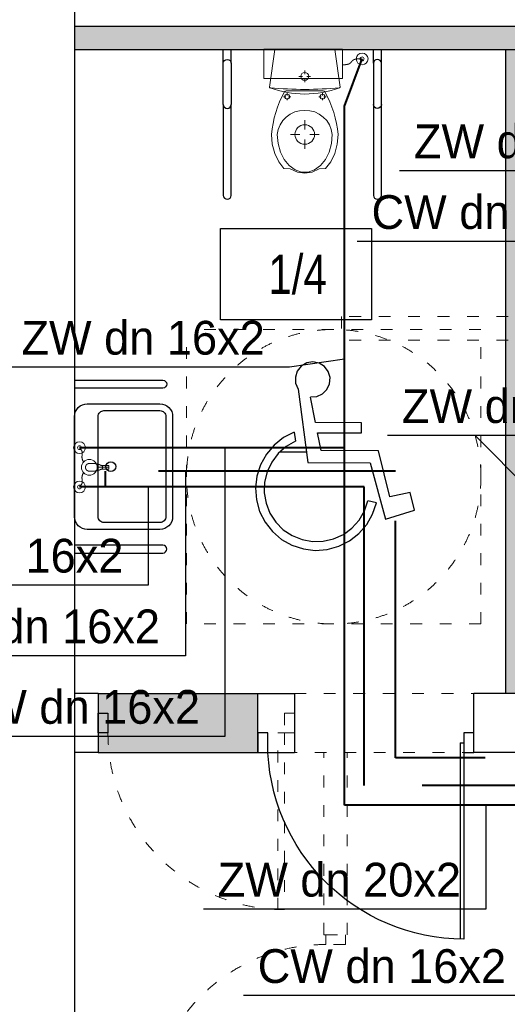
# Model space of a CAD drawing. Header units: millimetres. Extents: x 3698380 to 4312681, y 679670 to 844285.
# Tile 7 of 100: x 3854936 to 3857420, y 786145 to 791159. Entities that reach past the tile are written whole.
import ezdxf

# ---------------------------------------------------------------- set-up
doc = ezdxf.new("R2010")
doc.units = ezdxf.units.MM
doc.header["$LTSCALE"] = 10
for name, pattern in [('ACAD_ISO03W100', [30, 12, -18]), ('CENTER', [2, 1.25, -0.25, 0.25, -0.25]), ('H2OCW', [0]), ('H2OCYR', [181.05, 120.7, -60.35]), ('H2OHW', [371.354, 250.4, -60.35, 0.254, -60.35])]:
    doc.linetypes.add(name, pattern=pattern)
for name, color, linetype, lineweight in [('0 20 cienka', 8, 'Continuous', 20), ('a_sc_nośna', 2, 'Continuous', 100), ('bloki', 214, 'Continuous', 13), ('SAN_Odbiorniki H2O na rzucie', 7, 'Continuous', 13), ('SAN_Przewody ciepłej wody H2O na rzucie', 1, 'Continuous', 40), ('SAN_Przewody zimnej wody H2O na rzucie', 5, 'Continuous', 40), ('SAN_Przybory H2O na rzucie', 7, 'Continuous', 13)]:
    doc.layers.add(name, color=color, linetype=linetype, lineweight=lineweight)
for name, color, linetype in [('15_LINIA_CIENKA', 1, 'Continuous'), ('A_bloki', 252, 'Continuous'), ('A_kreskowanie', 8, 'Continuous'), ('A_opis_pom', 3, 'Continuous'), ('A_sc_istn', 252, 'Continuous'), ('A_sc_proj', 2, 'Continuous'), ('A_stolarka', 252, 'Continuous'), ('A_wymiary', 1, 'Continuous'), ('MUREK', 6, 'Continuous'), ('SAN_Etykiety przewodów H2O na rzucie', 7, 'Continuous'), ('SAN_Piony H2O na rzucie', 8, 'Continuous'), ('W', 8, 'CENTER')]:
    doc.layers.add(name, color=color, linetype=linetype)
doc.layers.add('SAN_Przewody cyrkulacji H2O na rzucie', color=7, linetype='Continuous', lineweight=40, true_color=0x800080)
doc.styles.add('Etykiety przewodów H2O na rzucie', font='txt')
doc.styles.add('Strzałki', font='ic-isocp.shx', dxfattribs={"width": 0.8})

# ---------------------------------------------------------------- blocks, each defined once
blk = doc.blocks.new('drzwiniepe')
at = {"layer": 'A_stolarka', "ltscale": 2}
for p, q in [((1098870.7, 962140.2), (1098870.7, 963140)), ((1098890.7, 962140.2), (1098890.7, 963140.2)), ((1098870.7, 962140.2), (1098890.7, 962140.2))]:
    blk.add_line(p, q, dxfattribs=at)
for points in [[(1097840.7, 962190.2), (1097890.7, 962190.2), (1097890.7, 962090.2), (1097840.7, 962090.2)], [(1098890.7, 962190.2), (1098940.7, 962190.2), (1098940.7, 962090.2), (1098890.7, 962090.2)]]:
    blk.add_lwpolyline(points, close=True, dxfattribs=at)
blk.add_arc((1098890.7, 962140.2), 1000, 90, 180, dxfattribs=at)
blk = doc.blocks.new('UMY2')
for points in [[(-25.5, 0), (25.5, 0, -0.414214), (32, -6.5), (32, -43.5, -0.414214), (25.5, -50), (-25.5, -50, -0.414214), (-32, -43.5), (-32, -6.5, -0.414214)], [(-25.5, -12), (25.5, -12, -0.414214), (28.5, -15), (28.5, -43.5, -0.414214), (25.5, -46.5), (-25.5, -46.5, -0.414214), (-28.5, -43.5), (-28.5, -15, -0.414214)]]:
    blk.add_lwpolyline(points, format="xyb", close=True)
blk.add_circle((0, -18.5), 2.5)
blk = doc.blocks.new('A$C39F57054')
at = {"layer": '15_LINIA_CIENKA', "color": 8, "lineweight": 25}
for p, q in [((21.78, 79.55), (19.47, 78.21)), ((24.42, 79.99), (21.78, 79.55)), ((27.04, 79.47), (24.42, 79.99)), ((29.31, 78.06), (27.04, 79.47)), ((17.79, 76.13), (16.95, 73.6)), ((19.47, 78.21), (17.79, 76.13)), ((30.93, 75.93), (29.31, 78.06)), ((31.69, 73.37), (30.93, 75.93)), ((16.95, 73.6), (17.06, 70.93)), ((31.5, 70.7), (31.69, 73.37)), ((17.06, 70.93), (18.1, 68.47)), ((18.1, 68.47), (22.27, 37.34)), ((28.47, 66.41), (30.38, 68.28)), ((30.38, 68.28), (31.5, 70.7)), ((25.53, 54.23), (23.33, 65.02)), ((23.35, 65.19), (26.02, 65.33)), ((26.02, 65.33), (28.47, 66.41)), ((16.44, 50.18), (11.91, 47.86)), ((16.44, 50.18), (16.95, 46.37)), ((45.01, 54.15), (25.53, 54.23)), ((45, 49.89), (45.01, 54.15)), ((11.91, 47.86), (7.93, 44.7)), ((16.95, 46.37), (13.02, 44.12)), ((27.96, 42.35), (26.4, 49.97)), ((26.4, 49.97), (45, 49.89)), ((7.93, 44.7), (4.64, 40.82)), ((13.02, 44.12), (9.62, 41.12)), ((52.21, 42.25), (27.96, 42.35)), ((57.02, 22.69), (52.21, 42.25)), ((4.64, 40.82), (2.16, 36.38)), ((9.62, 41.12), (6.9, 37.49)), ((2.16, 36.38), (0.59, 31.55)), ((6.9, 37.49), (4.97, 33.4)), ((22.27, 37.34), (48.72, 37.23)), ((48.72, 37.23), (55.24, 13.3)), ((0.59, 31.55), (0, 26.5)), ((4.97, 33.4), (3.91, 28.99)), ((0, 26.5), (0.4, 21.43)), ((3.91, 28.99), (3.76, 24.47)), ((0.4, 21.43), (1.78, 16.53)), ((3.76, 24.47), (4.53, 20)), ((46.3, 16.77), (47.74, 21.06)), ((51.37, 20.24), (47.74, 21.06)), ((65.68, 24.58), (57.02, 22.69)), ((67.54, 17.02), (65.68, 24.58)), ((4.53, 20), (6.19, 15.79)), ((44.01, 12.86), (46.3, 16.77)), ((49.76, 15.42), (51.37, 20.24)), ((55.24, 13.3), (67.54, 17.02)), ((1.78, 16.53), (4.08, 12)), ((6.19, 15.79), (8.66, 11.99)), ((40.98, 9.49), (44.01, 12.86)), ((47.25, 11), (49.76, 15.42)), ((4.08, 12), (7.23, 8)), ((8.66, 11.99), (11.85, 8.78)), ((11.85, 8.78), (15.62, 6.27)), ((37.34, 6.8), (40.98, 9.49)), ((43.92, 7.15), (47.25, 11)), ((7.23, 8), (11.09, 4.69)), ((11.09, 4.69), (15.52, 2.2)), ((15.62, 6.27), (19.83, 4.58)), ((19.83, 4.58), (24.28, 3.77)), ((28.81, 3.89), (33.22, 4.91)), ((33.22, 4.91), (37.34, 6.8)), ((39.91, 4.02), (43.92, 7.15)), ((15.52, 2.2), (20.35, 0.61)), ((20.35, 0.61), (25.4, 0)), ((24.28, 3.77), (28.81, 3.89)), ((25.4, 0), (30.47, 0.38)), ((30.47, 0.38), (35.37, 1.74)), ((35.37, 1.74), (39.91, 4.02))]:
    blk.add_line(p, q, dxfattribs=at)
at = {"layer": 'W', "color": 8, "linetype": 'Continuous', "ltscale": 4}
blk.add_line((21.69, 41.7), (10.28, 41.7), dxfattribs=at)
blk = doc.blocks.new('d')
at = {"layer": 'A_kreskowanie', "ltscale": 2}
h = blk.add_hatch(color=252, dxfattribs=at)
h.dxf.hatch_style = 1
h.paths.add_polyline_path([(3731432.76, 791007.02), (3731312.76, 791007.02), (3731312.76, 789647.02), (3731432.76, 789647.02)])
h.paths.add_polyline_path([(3732874.74, 789327.02), (3732874.74, 789347.02), (3731432.76, 789347.02), (3731432.76, 789227.02), (3732874.74, 789227.02)])
h.paths.add_polyline_path([(3732754.74, 789227.02), (3732634.74, 789227.02), (3732634.74, 789127.02), (3732754.74, 789127.02)])
h.paths.add_polyline_path([(3734281.53, 789347.02), (3733874.74, 789347.02), (3733874.74, 789227.02), (3734281.53, 789227.02)])
h.paths.add_polyline_path([(3734161.53, 791007.02), (3734041.53, 791007.02), (3734041.53, 790927.02), (3734041.53, 790357.02), (3734041.53, 789347.02), (3734161.53, 789347.02)])
h.paths.add_polyline_path([(3736381.9, 791007.02), (3736261.9, 791007.02), (3736261.9, 789347.02), (3735463.65, 789347.02), (3735314.74, 789347.02), (3735314.74, 789227.02), (3736381.9, 789227.02)])
h.paths.add_polyline_path([(3735583.65, 789227.02), (3735463.65, 789227.02), (3735463.65, 787727.02), (3735583.65, 787727.02)])
h.paths.add_polyline_path([(3732754.74, 788122.56), (3732634.74, 788122.56), (3732634.74, 787727.02), (3732754.74, 787727.02)])
h.paths.add_polyline_path([(3731432.76, 789527.02), (3731312.76, 789527.02), (3731312.76, 787727.02), (3731432.76, 787727.02)])
h.paths.add_polyline_path([(3730049.12, 787727.02), (3729235.08, 787727.02), (3729235.08, 787627.02), (3729285.08, 787627.02), (3729285.08, 787527.02, 0.0278424), (3729290.65, 787427.02), (3730049.12, 787427.02)])
h.paths.add_polyline_path([(3729285.08, 787527.02), (3729235.08, 787527.02), (3729235.08, 787427.02), (3729290.65, 787427.02, -0.0278424)], flags=17)
h.paths.add_polyline_path([(3729285.08, 787627.02), (3729235.08, 787627.02), (3729235.08, 787527.02), (3729285.08, 787527.02)], flags=17)
h.paths.add_polyline_path([(3729114.74, 784607.02), (3728714.74, 784607.02), (3728714.74, 783607.02), (3729114.74, 783607.02)])
h.paths.add_polyline_path([(3729220.66, 783607.02), (3729114.74, 783607.02), (3729114.74, 783487.02), (3729220.66, 783487.02)])
h.paths.add_polyline_path([(3729309.74, 783607.02), (3729220.66, 783607.02), (3729220.66, 783487.02), (3729309.74, 783487.02)])
h.paths.add_polyline_path([(3732204.74, 783607.02), (3730709.74, 783607.02), (3730709.74, 783487.02), (3732204.74, 783487.02)])
h.paths.add_polyline_path([(3732324.74, 783707.02), (3732204.74, 783707.02), (3732204.74, 781627.02), (3732324.74, 781627.02)])
h.paths.add_polyline_path([(3735344.74, 786027.02), (3735224.74, 786027.02), (3732324.74, 786027.02), (3732324.74, 785907.02), (3735224.74, 785907.02), (3735224.74, 781627.02), (3735344.74, 781627.02)])
h.paths.add_polyline_path([(3744114.74, 791127.02), (3735314.74, 791127.02), (3735314.74, 791007.02), (3744114.74, 791007.02)])
h.paths.add_polyline_path([(3740100.05, 791007.02), (3739980.05, 791007.02), (3739980.05, 787727.02), (3740100.05, 787727.02)])
h.paths.add_polyline_path([(3742214.74, 791007.02), (3742094.74, 791007.02), (3742094.74, 787727.02), (3742214.74, 787727.02)])
h.paths.add_polyline_path([(3727024.74, 793327.02), (3726904.74, 793327.02), (3726904.74, 789127.02), (3727024.74, 789127.02)])
h = blk.add_hatch(color=252, dxfattribs=at)
h.dxf.hatch_style = 1
h.paths.add_polyline_path([(3733274.74, 791127.02), (3729114.74, 791127.02), (3729114.74, 791007.02), (3732204.74, 791007.02), (3733274.74, 791007.02)])
h.paths.add_polyline_path([(3733394.74, 791127.02), (3733274.74, 791127.02), (3733274.74, 791007.02), (3733394.74, 791007.02)])
h.paths.add_polyline_path([(3735194.74, 791127.02), (3733394.74, 791127.02), (3733394.74, 791007.02), (3733824.74, 791007.02), (3734041.53, 791007.02), (3735194.74, 791007.02)])
h.paths.add_polyline_path([(3735314.74, 791127.02), (3735194.74, 791127.02), (3735194.74, 791007.02), (3735314.74, 791007.02)])
h.paths.add_polyline_path([(3731432.76, 789647.02), (3731312.76, 789647.02), (3731312.76, 789527.02), (3731432.76, 789527.02)])
at = {"color": 252}
blk.add_lwpolyline([(3729235.08, 787527.02), (3729235.08, 787627.02), (3729285.08, 787627.02), (3729285.08, 787527.02)], close=True, dxfattribs=at)
at = {"layer": '0 20 cienka', "color": 252, "linetype": 'ACAD_ISO03W100', "ltscale": 0.5}
for p, q in [((3729685.48, 788081.68), (3729685.48, 789581.68)), ((3731185.48, 789581.68), (3729685.48, 789581.68)), ((3731185.48, 788081.68), (3731185.48, 789581.68)), ((3731185.48, 788081.68), (3729685.48, 788081.68)), ((3730235.08, 787727.02), (3731149.12, 787727.02)), ((3731149.12, 787427.02), (3730235.08, 787427.02))]:
    blk.add_line(p, q, dxfattribs=at)
for points in [[(3733274.74, 789647.02), (3730474.74, 789647.02)], [(3730474.74, 789647.02), (3730474.74, 789527.02)], [(3733274.74, 789527.02), (3730474.74, 789527.02)], [(3730384.74, 786499.45), (3730384.74, 787427.02)], [(3730504.74, 786499.45), (3730504.74, 787427.02)], [(3730384.74, 786499.45), (3730504.74, 786499.45)]]:
    blk.add_lwpolyline(points, dxfattribs=at)
for points in [[(3730235.08, 787627.02), (3730185.08, 787627.02), (3730185.08, 787527.02), (3730235.08, 787527.02)], [(3730150.08, 786627.02), (3730150.08, 787527.02), (3730185.08, 787527.02), (3730185.08, 786627.02)], [(3730394.74, 786499.45), (3730494.74, 786499.45), (3730494.74, 786449.45), (3730394.74, 786449.45)]]:
    blk.add_lwpolyline(points, close=True, dxfattribs=at)
blk.add_circle((3730435.48, 788831.68), 750, dxfattribs=at)
for centre, start, end in [((3730185.08, 787527.02), 180, 270), ((3730394.74, 785549.45), 90, 180)]:
    blk.add_arc(centre, 900, start, end, dxfattribs=at)
at = {"layer": 'A_bloki', "color": 252}
for points in [[(3729872.88, 790937.02), (3729872.88, 791007.02)], [(3729912.88, 790937.02), (3729912.88, 791007.02)], [(3730638.17, 790937.02), (3730638.17, 791007.02)], [(3730678.17, 790937.02), (3730678.17, 791007.02)]]:
    blk.add_lwpolyline(points, dxfattribs=at)
for points in [[(3729872.88, 790727.02), (3729872.88, 790937.02, -1), (3729912.88, 790937.02), (3729912.88, 790727.02)], [(3730678.17, 790727.02), (3730678.17, 790937.02, 1), (3730638.17, 790937.02), (3730638.17, 790727.02)], [(3729872.88, 790727.02), (3729872.88, 790264.53, 1), (3729912.88, 790264.53), (3729912.88, 790727.02)], [(3729872.88, 790727.02), (3729872.88, 790727.02, 1), (3729912.88, 790727.02), (3729912.88, 790727.02)], [(3730638.17, 790727.02), (3730638.17, 790264.53, 1), (3730678.17, 790264.53), (3730678.17, 790727.02)], [(3730678.17, 790727.02), (3730678.17, 790727.02, -1), (3730638.17, 790727.02), (3730638.17, 790727.02)], [(3729114.74, 789323.19), (3729564.74, 789323.19, -1), (3729564.74, 789283.19), (3729114.74, 789283.19)], [(3729114.74, 788443.19), (3729564.74, 788443.19, 1), (3729564.74, 788483.19), (3729114.74, 788483.19)]]:
    blk.add_lwpolyline(points, format="xyb", dxfattribs=at)
at = {"layer": 'A_opis_pom', "color": 252, "ltscale": 2}
blk.add_lwpolyline([(3729858.27, 790096.2), (3730627.2, 790096.2), (3730627.2, 789630.78), (3729858.27, 789630.78)], close=True, dxfattribs=at)
at = {"layer": 'A_sc_istn', "color": 252}
for p, q in [((3730049.12, 787727.02), (3730235.08, 787727.02)), ((3730049.12, 787427.02), (3730235.08, 787427.02))]:
    blk.add_line(p, q, dxfattribs=at)
for points in [[(3729114.74, 791427.02), (3729114.74, 784607.02)], [(3729114.74, 791007.02), (3729114.74, 787727.02)], [(3729235.08, 787727.02), (3729114.74, 787727.02)], [(3729235.08, 787727.02), (3729235.08, 787427.02)], [(3730235.08, 787727.02), (3730235.08, 787427.02)], [(3732754.74, 787727.02), (3731149.12, 787727.02)], [(3729235.08, 787427.02), (3729114.74, 787427.02)], [(3732754.74, 787427.02), (3731149.12, 787427.02)]]:
    blk.add_lwpolyline(points, dxfattribs=at)
at = {"layer": 'A_sc_proj', "color": 252, "ltscale": 2}
for p, q in [((3729114.74, 791007.02), (3731774.74, 791007.02)), ((3731312.76, 787727.02), (3731312.76, 791007.02)), ((3731312.76, 787727.02), (3731312.76, 791007.02)), ((3729235.08, 787727.02), (3730049.12, 787727.02)), ((3729235.08, 787427.02), (3730049.12, 787427.02))]:
    blk.add_line(p, q, dxfattribs=at)
at = {"layer": 'A_sc_proj', "color": 252, "ltscale": 16}
for p, q in [((3730049.12, 787427.02), (3730049.12, 787727.02)), ((3731149.12, 787427.02), (3731149.12, 787727.02))]:
    blk.add_line(p, q, dxfattribs=at)
at = {"layer": 'A_sc_proj', "color": 252, "ltscale": 2}
for points in [[(3729114.74, 791127.02), (3744114.74, 791127.02)], [(3729114.74, 791007.02), (3744114.74, 791007.02)], [(3729114.74, 791007.02), (3732204.74, 791007.02)]]:
    blk.add_lwpolyline(points, dxfattribs=at)
at = {"layer": 'bloki', "color": 252, "ltscale": 0.5}
for p, q in [((3730108.32, 790815.64), (3730134.88, 791007.02)), ((3730134.88, 791007.02), (3730440.9, 791007.02)), ((3730467.46, 790815.64), (3730440.9, 791007.02)), ((3730258.4, 790870.64), (3730276.89, 790870.64)), ((3730287.89, 790881.64), (3730287.89, 790900.13)), ((3730287.89, 790859.65), (3730287.89, 790841.15)), ((3730317.38, 790870.64), (3730298.88, 790870.64)), ((3730179.68, 790767.02), (3730191.1, 790767.02)), ((3730287.89, 790797.02), (3730193.75, 790797.02)), ((3730197.89, 790773.81), (3730197.89, 790785.23)), ((3730197.89, 790760.24), (3730197.89, 790748.82)), ((3730216.09, 790767.02), (3730204.67, 790767.02)), ((3730287.89, 790797.02), (3730382.02, 790797.02)), ((3730359.68, 790767.02), (3730371.1, 790767.02)), ((3730377.89, 790773.81), (3730377.89, 790785.23)), ((3730377.89, 790760.24), (3730377.89, 790748.82)), ((3730396.09, 790767.02), (3730384.67, 790767.02)), ((3730287.89, 790647.34), (3730287.89, 790599.95)), ((3730122.15, 790525.01), (3730117.89, 790574.52)), ((3730151.96, 790528.45), (3730147.89, 790574.52)), ((3730215.07, 790574.52), (3730262.46, 790574.52)), ((3730360.7, 790574.52), (3730313.31, 790574.52)), ((3730427.89, 790574.52), (3730423.82, 790528.45)), ((3730457.89, 790574.52), (3730453.63, 790525.01)), ((3730134.72, 790477.98), (3730122.15, 790525.01)), ((3730163.92, 790485.06), (3730151.96, 790528.45)), ((3730287.89, 790501.71), (3730287.89, 790549.1)), ((3730423.82, 790528.45), (3730411.85, 790485.06)), ((3730453.63, 790525.01), (3730441.05, 790477.98)), ((3730154.98, 790435.8), (3730134.72, 790477.98)), ((3730183.1, 790446.87), (3730163.92, 790485.06)), ((3730411.85, 790485.06), (3730392.68, 790446.87)), ((3730441.05, 790477.98), (3730420.8, 790435.8)), ((3730181.89, 790400.56), (3730154.98, 790435.8)), ((3730208.36, 790416.1), (3730183.1, 790446.87)), ((3730238.24, 790394.53), (3730208.36, 790416.1)), ((3730367.42, 790416.1), (3730337.53, 790394.53)), ((3730392.68, 790446.87), (3730367.42, 790416.1)), ((3730420.8, 790435.8), (3730393.88, 790400.56)), ((3730214.13, 790399.06), (3730181.89, 790400.56)), ((3730250.06, 790382.6), (3730214.13, 790399.06)), ((3730271.01, 790383.43), (3730238.24, 790394.53)), ((3730287.89, 790377.02), (3730250.06, 790382.6)), ((3730304.76, 790383.43), (3730271.01, 790383.43)), ((3730325.72, 790382.6), (3730287.89, 790377.02)), ((3730337.53, 790394.53), (3730304.76, 790383.43)), ((3730361.65, 790399.06), (3730325.72, 790382.6)), ((3730393.88, 790400.56), (3730361.65, 790399.06))]:
    blk.add_line(p, q, dxfattribs=at)
for centre, radius, start, end in [((3730287.89, 790870.64), 20.24, 0, 180), ((3730287.89, 790870.64), 20.24, 180, 0), ((3730111.27, 790815.12), 3, 170.04995, 249.83789), ((3730111.4, 790815.83), 3, 173.7411, 264.29427), ((3730289.52, 791300.56), 520.13, 249.83789, 269.82045), ((3730287.89, 792582.22), 1778.18, 264.29427, 270), ((3730287.89, 792582.22), 1778.18, 270, 275.70573), ((3730286.26, 791300.56), 520.13, 270.17955, 290.16211), ((3730674.75, 790521.59), 559.38, 151.10848, 174.57011), ((3730193.75, 790787.02), 10, 90, 151.10848), ((3730197.89, 790767.02), 12.49, 0, 180), ((3730197.89, 790767.02), 12.49, 180, 0), ((3730377.89, 790767.02), 12.49, 0, 180), ((3730377.89, 790767.02), 12.49, 180, 0), ((3730382.02, 790787.02), 10, 28.89152, 90), ((3729901.02, 790521.59), 559.38, 5.42989, 28.89152), ((3730282.71, 790561.69), 135.43, 87.80781, 174.56404), ((3730293.07, 790561.69), 135.43, 5.43596, 92.19219), ((3730287.89, 790574.52), 50, 0, 180), ((3730287.89, 790574.52), 50, 180, 0)]:
    blk.add_arc(centre, radius, start, end, dxfattribs=at)
at = {"layer": 'bloki', "color": 252}
for centre, start, end in [((3730464.37, 790815.83), 275.70573, 6.2589), ((3730464.5, 790815.12), 290.16211, 9.95005)]:
    blk.add_arc(centre, 3, start, end, dxfattribs=at)
at = {"layer": 'A_bloki', "color": 252, "xscale": 10, "yscale": 10, "zscale": 10, "rotation": 89.99999999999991}
blk.add_blockref('UMY2', (3729114.74, 788883.19), dxfattribs=at)
at = {"layer": 'a_sc_nośna', "color": 252, "xscale": -1, "rotation": 180}
blk.add_blockref('drzwiniepe', (2632208.37, 1749617.18), dxfattribs=at)
at = {"layer": 'MUREK', "color": 252, "ltscale": 30, "xscale": 11.99999999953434, "yscale": 11.99999999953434, "zscale": 11.99999999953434}
blk.add_blockref('A$C39F57054', (3730036.44, 788456.3), dxfattribs=at)
at = {"layer": 'A_opis_pom', "color": 252, "insert": (3730251.26, 789861.03), "char_height": 200, "attachment_point": 5, "style": 'Strzałki', "bg_fill": 3, "box_fill_scale": 1.2, "bg_fill_color": 256, "bg_fill_transparency": 10554628}
blk.add_mtext('1/4', dxfattribs=at)
blk = doc.blocks.new('BATCZST')
at = {"layer": 'SAN_Odbiorniki H2O na rzucie', "true_color": 0x000000}
for points in [[(0, -100), (0, -40)], [(-10, -60), (-10, -100), (10, -100), (10, -60)]]:
    blk.add_lwpolyline(points, dxfattribs=at)
for centre, radius in [((-100, 50), 10), ((100, 50), 10), ((0, 0), 40)]:
    blk.add_circle(centre, radius, dxfattribs=at)
at = {"layer": 'SAN_Odbiorniki H2O na rzucie', "linetype": 'Continuous', "true_color": 0x000000}
for points in [[(-30, 30), (-33.6, 32.2), (-37.1, 34), (-40.4, 35.4), (-43.5, 36.3), (-46.5, 37), (-49.4, 37.3), (-52.1, 37.5), (-54.8, 37.4), (-57.4, 37.2), (-60, 36.9), (-62.5, 36.6), (-65, 36.2), (-67.5, 36), (-70, 35.8), (-72.6, 35.8), (-75.2, 35.9), (-77.9, 36.3), (-80.6, 37), (-83.5, 38.1), (-86.5, 39.5), (-89.6, 41.3), (-92.9, 43.7), (-96.4, 46.6), (-100, 50)], [(30, 30), (33.6, 32.2), (37.1, 34), (40.4, 35.4), (43.5, 36.3), (46.5, 37), (49.4, 37.3), (52.1, 37.5), (54.8, 37.4), (57.4, 37.2), (60, 36.9), (62.5, 36.6), (65, 36.2), (67.5, 36), (70, 35.8), (72.6, 35.8), (75.2, 35.9), (77.9, 36.3), (80.6, 37), (83.5, 38.1), (86.5, 39.5), (89.6, 41.3), (92.9, 43.7), (96.4, 46.6), (100, 50)]]:
    blk.add_spline(points, degree=3, dxfattribs=at)
at = {"layer": 'SAN_Odbiorniki H2O na rzucie', "true_color": 0x000000}
blk.add_spline([(-20, 0), (-20, -0.6), (-20, -1.2), (-20, -1.8), (-20, -2.4), (-20, -3), (-20, -3.6), (-20, -4.2), (-20, -4.8), (-20, -5.4), (-20, -6), (-20, -6.6), (-20, -7.2), (-20, -7.8), (-20, -8.4), (-20, -9), (-20, -9.6), (-20, -10.2), (-19.9, -10.8), (-19.9, -11.4), (-19.9, -12), (-19.9, -12.6), (-19.9, -13.2), (-19.9, -13.8), (-19.9, -14.4), (-19.8, -15), (-19.8, -15.6), (-19.8, -16.2), (-19.8, -16.8), (-19.8, -17.4), (-19.7, -18), (-19.7, -18.6), (-19.7, -19.2), (-19.6, -19.8), (-19.6, -20.4), (-19.6, -21), (-19.5, -21.6), (-19.5, -22.2), (-19.5, -22.8), (-19.4, -23.4), (-19.4, -24), (-19.3, -24.6), (-19.3, -25.2), (-19.2, -25.8), (-19.1, -26.4), (-19.1, -27), (-19, -27.6), (-19, -28.2), (-18.9, -28.8), (-18.8, -29.4), (-18.8, -30), (-18.7, -30.6), (-18.6, -31.2), (-18.5, -31.8), (-18.4, -32.4), (-18.3, -33), (-18.2, -33.6), (-18.1, -34.2), (-18, -34.8), (-17.9, -35.4), (-17.8, -36), (-17.7, -36.6), (-17.6, -37.2), (-17.5, -37.8), (-17.4, -38.4), (-17.3, -39), (-17.1, -39.6), (-17, -40.2), (-16.9, -40.8), (-16.7, -41.4), (-16.6, -42), (-16.4, -42.6), (-16.3, -43.2), (-16.1, -43.8), (-15.9, -44.4), (-15.8, -45), (-15.6, -45.6), (-15.4, -46.2), (-15.3, -46.8), (-15.1, -47.4), (-14.9, -48), (-14.7, -48.6), (-14.5, -49.2), (-14.3, -49.8), (-14.1, -50.4), (-13.9, -51), (-13.6, -51.6), (-13.4, -52.2), (-13.2, -52.8), (-13, -53.4), (-12.7, -54), (-12.5, -54.6), (-12.2, -55.2), (-12, -55.8), (-11.7, -56.4), (-11.4, -57), (-11.2, -57.6), (-10.9, -58.2), (-10.6, -58.8), (-10.3, -59.4), (-10, -60), (-10, -60.3), (-10, -60.6), (-9.9, -60.9), (-9.9, -61.2), (-9.9, -61.4), (-9.8, -61.7), (-9.7, -62), (-9.6, -62.2), (-9.5, -62.5), (-9.4, -62.7), (-9.3, -62.9), (-9.2, -63.2), (-9.1, -63.4), (-8.9, -63.6), (-8.8, -63.8), (-8.6, -64), (-8.5, -64.2), (-8.3, -64.4), (-8.1, -64.6), (-7.9, -64.8), (-7.7, -65), (-7.5, -65.1), (-7.3, -65.3), (-7.1, -65.5), (-6.9, -65.6), (-6.6, -65.8), (-6.4, -65.9), (-6.2, -66), (-5.9, -66.2), (-5.7, -66.3), (-5.4, -66.4), (-5.2, -66.5), (-4.9, -66.6), (-4.6, -66.7), (-4.4, -66.8), (-4.1, -66.9), (-3.8, -67), (-3.5, -67.1), (-3.2, -67.1), (-3, -67.2), (-2.7, -67.3), (-2.4, -67.3), (-2.1, -67.4), (-1.8, -67.4), (-1.5, -67.4), (-1.2, -67.5), (-0.9, -67.5), (-0.6, -67.5), (-0.3, -67.5), (0, -67.5), (0.3, -67.5), (0.6, -67.5), (0.9, -67.5), (1.2, -67.5), (1.5, -67.4), (1.8, -67.4), (2.1, -67.4), (2.4, -67.3), (2.7, -67.3), (3, -67.2), (3.2, -67.1), (3.5, -67.1), (3.8, -67), (4.1, -66.9), (4.4, -66.8), (4.6, -66.7), (4.9, -66.6), (5.2, -66.5), (5.4, -66.4), (5.7, -66.3), (5.9, -66.2), (6.2, -66), (6.4, -65.9), (6.6, -65.8), (6.9, -65.6), (7.1, -65.5), (7.3, -65.3), (7.5, -65.1), (7.7, -65), (7.9, -64.8), (8.1, -64.6), (8.3, -64.4), (8.5, -64.2), (8.6, -64), (8.8, -63.8), (8.9, -63.6), (9.1, -63.4), (9.2, -63.2), (9.3, -62.9), (9.4, -62.7), (9.5, -62.5), (9.6, -62.2), (9.7, -62), (9.8, -61.7), (9.9, -61.4), (9.9, -61.2), (9.9, -60.9), (10, -60.6), (10, -60.3), (10, -60), (10.3, -59.4), (10.6, -58.8), (10.9, -58.2), (11.2, -57.6), (11.4, -57), (11.7, -56.4), (12, -55.8), (12.2, -55.2), (12.5, -54.6), (12.7, -54), (13, -53.4), (13.2, -52.8), (13.4, -52.2), (13.6, -51.6), (13.9, -51), (14.1, -50.4), (14.3, -49.8), (14.5, -49.2), (14.7, -48.6), (14.9, -48), (15.1, -47.4), (15.3, -46.8), (15.4, -46.2), (15.6, -45.6), (15.8, -45), (15.9, -44.4), (16.1, -43.8), (16.3, -43.2), (16.4, -42.6), (16.6, -42), (16.7, -41.4), (16.9, -40.8), (17, -40.2), (17.1, -39.6), (17.3, -39), (17.4, -38.4), (17.5, -37.8), (17.6, -37.2), (17.7, -36.6), (17.8, -36), (17.9, -35.4), (18, -34.8), (18.1, -34.2), (18.2, -33.6), (18.3, -33), (18.4, -32.4), (18.5, -31.8), (18.6, -31.2), (18.7, -30.6), (18.7, -30), (18.8, -29.4), (18.9, -28.8), (19, -28.2), (19, -27.6), (19.1, -27), (19.1, -26.4), (19.2, -25.8), (19.3, -25.2), (19.3, -24.6), (19.4, -24), (19.4, -23.4), (19.5, -22.8), (19.5, -22.2), (19.5, -21.6), (19.6, -21), (19.6, -20.4), (19.6, -19.8), (19.7, -19.2), (19.7, -18.6), (19.7, -18), (19.8, -17.4), (19.8, -16.8), (19.8, -16.2), (19.8, -15.6), (19.8, -15), (19.9, -14.4), (19.9, -13.8), (19.9, -13.2), (19.9, -12.6), (19.9, -12), (19.9, -11.4), (19.9, -10.8), (20, -10.2), (20, -9.6), (20, -9), (20, -8.4), (20, -7.8), (20, -7.2), (20, -6.6), (20, -6), (20, -5.4), (20, -4.8), (20, -4.2), (20, -3.6), (20, -3), (20, -2.4), (20, -1.8), (20, -1.2), (20, -0.6), (20, 0), (20, 0.3), (20, 0.6), (20, 0.9), (20, 1.2), (19.9, 1.5), (19.9, 1.8), (19.9, 2.1), (19.8, 2.4), (19.8, 2.7), (19.7, 3), (19.7, 3.3), (19.6, 3.6), (19.5, 3.9), (19.4, 4.2), (19.4, 4.5), (19.3, 4.8), (19.2, 5.1), (19.1, 5.3), (19, 5.6), (18.9, 5.9), (18.8, 6.2), (18.7, 6.5), (18.5, 6.8), (18.4, 7.1), (18.3, 7.3), (18.1, 7.6), (18, 7.9), (17.9, 8.2), (17.7, 8.5), (17.6, 8.7), (17.4, 9), (17.3, 9.3), (17.1, 9.5), (16.9, 9.8), (16.8, 10.1), (16.6, 10.3), (16.4, 10.6), (16.2, 10.9), (16, 11.1), (15.8, 11.4), (15.6, 11.6), (15.4, 11.9), (15.2, 12.1), (15, 12.3), (14.8, 12.6), (14.6, 12.8), (14.4, 13.1), (14.2, 13.3), (14, 13.5), (13.7, 13.7), (13.5, 14), (13.3, 14.2), (13.1, 14.4), (12.8, 14.6), (12.6, 14.8), (12.3, 15), (12.1, 15.2), (11.9, 15.4), (11.6, 15.6), (11.4, 15.8), (11.1, 16), (10.9, 16.2), (10.6, 16.4), (10.3, 16.6), (10.1, 16.8), (9.8, 16.9), (9.5, 17.1), (9.3, 17.3), (9, 17.4), (8.7, 17.6), (8.5, 17.7), (8.2, 17.9), (7.9, 18), (7.6, 18.1), (7.3, 18.3), (7.1, 18.4), (6.8, 18.5), (6.5, 18.7), (6.2, 18.8), (5.9, 18.9), (5.6, 19), (5.3, 19.1), (5.1, 19.2), (4.8, 19.3), (4.5, 19.4), (4.2, 19.4), (3.9, 19.5), (3.6, 19.6), (3.3, 19.7), (3, 19.7), (2.7, 19.8), (2.4, 19.8), (2.1, 19.9), (1.8, 19.9), (1.5, 19.9), (1.2, 20), (0.9, 20), (0.6, 20), (0.3, 20), (0, 20), (-0.3, 20), (-0.6, 20), (-0.9, 20), (-1.2, 20), (-1.5, 19.9), (-1.8, 19.9), (-2.1, 19.9), (-2.4, 19.8), (-2.7, 19.8), (-3, 19.7), (-3.3, 19.7), (-3.6, 19.6), (-3.9, 19.5), (-4.2, 19.4), (-4.5, 19.4), (-4.8, 19.3), (-5.1, 19.2), (-5.3, 19.1), (-5.6, 19), (-5.9, 18.9), (-6.2, 18.8), (-6.5, 18.7), (-6.8, 18.5), (-7.1, 18.4), (-7.3, 18.3), (-7.6, 18.1), (-7.9, 18), (-8.2, 17.9), (-8.5, 17.7), (-8.7, 17.6), (-9, 17.4), (-9.3, 17.3), (-9.5, 17.1), (-9.8, 16.9), (-10.1, 16.8), (-10.3, 16.6), (-10.6, 16.4), (-10.9, 16.2), (-11.1, 16), (-11.4, 15.8), (-11.6, 15.6), (-11.9, 15.4), (-12.1, 15.2), (-12.3, 15), (-12.6, 14.8), (-12.8, 14.6), (-13.1, 14.4), (-13.3, 14.2), (-13.5, 14), (-13.7, 13.7), (-14, 13.5), (-14.2, 13.3), (-14.4, 13.1), (-14.6, 12.8), (-14.8, 12.6), (-15, 12.3), (-15.2, 12.1), (-15.4, 11.9), (-15.6, 11.6), (-15.8, 11.4), (-16, 11.1), (-16.2, 10.9), (-16.4, 10.6), (-16.6, 10.3), (-16.8, 10.1), (-16.9, 9.8), (-17.1, 9.5), (-17.3, 9.3), (-17.4, 9), (-17.6, 8.7), (-17.7, 8.5), (-17.9, 8.2), (-18, 7.9), (-18.1, 7.6), (-18.3, 7.3), (-18.4, 7.1), (-18.5, 6.8), (-18.7, 6.5), (-18.8, 6.2), (-18.9, 5.9), (-19, 5.6), (-19.1, 5.3), (-19.2, 5.1), (-19.3, 4.8), (-19.4, 4.5), (-19.4, 4.2), (-19.5, 3.9), (-19.6, 3.6), (-19.7, 3.3), (-19.7, 3), (-19.8, 2.7), (-19.8, 2.4), (-19.9, 2.1), (-19.9, 1.8), (-19.9, 1.5), (-20, 1.2), (-20, 0.9), (-20, 0.6), (-20, 0.3), (-20, 0)], degree=3, dxfattribs=at)
blk = doc.blocks.new('ZBPL')
at = {"layer": 'SAN_Przybory H2O na rzucie', "true_color": 0x000000}
blk.add_lwpolyline([(-200, 0), (200, 0), (200, -150), (-200, -150), (-200, 0)], dxfattribs=at)
blk.add_circle((300, -50), 10, dxfattribs=at)
at = {"layer": 'SAN_Przybory H2O na rzucie', "linetype": 'Continuous', "true_color": 0x000000}
blk.add_spline([(200, -80), (201.18805, -79.99701), (202.3524, -79.98808), (203.49335, -79.97327), (204.6112, -79.95264), (205.70625, -79.92625), (206.7788, -79.89416), (207.82915, -79.85643), (208.8576, -79.81312), (209.86445, -79.76429), (210.85, -79.71), (211.81455, -79.65031), (212.7584, -79.58528), (213.68185, -79.51497), (214.5852, -79.43944), (215.46875, -79.35875), (216.3328, -79.27296), (217.17765, -79.18213), (218.0036, -79.08632), (218.81095, -78.98559), (219.6, -78.88), (220.37105, -78.76961), (221.1244, -78.65448), (221.86035, -78.53467), (222.5792, -78.41024), (223.28125, -78.28125), (223.9668, -78.14776), (224.63615, -78.00983), (225.2896, -77.86752), (225.92745, -77.72089), (226.55, -77.57), (227.15755, -77.41491), (227.7504, -77.25568), (228.32885, -77.09237), (228.8932, -76.92504), (229.44375, -76.75375), (229.9808, -76.57856), (230.50465, -76.39953), (231.0156, -76.21672), (231.51395, -76.03019), (232, -75.84), (232.47405, -75.64621), (232.9364, -75.44888), (233.38735, -75.24807), (233.8272, -75.04384), (234.25625, -74.83625), (234.6748, -74.62536), (235.08315, -74.41123), (235.4816, -74.19392), (235.87045, -73.97349), (236.25, -73.75), (236.62055, -73.52351), (236.9824, -73.29408), (237.33585, -73.06177), (237.6812, -72.82664), (238.01875, -72.58875), (238.3488, -72.34816), (238.67165, -72.10493), (238.9876, -71.85912), (239.29695, -71.61079), (239.6, -71.36), (239.89705, -71.10681), (240.1884, -70.85128), (240.47435, -70.59347), (240.7552, -70.33344), (241.03125, -70.07125), (241.3028, -69.80696), (241.57015, -69.54063), (241.8336, -69.27232), (242.09345, -69.00209), (242.35, -68.73), (242.60355, -68.45611), (242.8544, -68.18048), (243.10285, -67.90317), (243.3492, -67.62424), (243.59375, -67.34375), (243.8368, -67.06176), (244.07865, -66.77833), (244.3196, -66.49352), (244.55995, -66.20739), (244.8, -65.92), (245.04005, -65.63141), (245.2804, -65.34168), (245.52135, -65.05087), (245.7632, -64.75904), (246.00625, -64.46625), (246.2508, -64.17256), (246.49715, -63.87803), (246.7456, -63.58272), (246.99645, -63.28669), (247.25, -62.99), (247.50655, -62.69271), (247.7664, -62.39488), (248.02985, -62.09657), (248.2972, -61.79784), (248.56875, -61.49875), (248.8448, -61.19936), (249.12565, -60.89973), (249.4116, -60.59992), (249.70295, -60.29999), (250, -60), (250.30002, -59.70299), (250.60016, -59.41192), (250.90054, -59.12673), (251.20128, -58.84736), (251.5025, -58.57375), (251.80432, -58.30584), (252.10686, -58.04357), (252.41024, -57.78688), (252.71458, -57.53571), (253.02, -57.29), (253.32662, -57.04969), (253.63456, -56.81472), (253.94394, -56.58503), (254.25488, -56.36056), (254.5675, -56.14125), (254.88192, -55.92704), (255.19826, -55.71787), (255.51664, -55.51368), (255.83718, -55.31441), (256.16, -55.12), (256.48522, -54.93039), (256.81296, -54.74552), (257.14334, -54.56533), (257.47648, -54.38976), (257.8125, -54.21875), (258.15152, -54.05224), (258.49366, -53.89017), (258.83904, -53.73248), (259.18778, -53.57911), (259.54, -53.43), (259.89582, -53.28509), (260.25536, -53.14432), (260.61874, -53.00763), (260.98608, -52.87496), (261.3575, -52.74625), (261.73312, -52.62144), (262.11306, -52.50047), (262.49744, -52.38328), (262.88638, -52.26981), (263.28, -52.16), (263.67842, -52.05379), (264.08176, -51.95112), (264.49014, -51.85193), (264.90368, -51.75616), (265.3225, -51.66375), (265.74672, -51.57464), (266.17646, -51.48877), (266.61184, -51.40608), (267.05298, -51.32651), (267.5, -51.25), (267.95302, -51.17649), (268.41216, -51.10592), (268.87754, -51.03823), (269.34928, -50.97336), (269.8275, -50.91125), (270.31232, -50.85184), (270.80386, -50.79507), (271.30224, -50.74088), (271.80758, -50.68921), (272.32, -50.64), (272.83962, -50.59319), (273.36656, -50.54872), (273.90094, -50.50653), (274.44288, -50.46656), (274.9925, -50.42875), (275.54992, -50.39304), (276.11526, -50.35937), (276.68864, -50.32768), (277.27018, -50.29791), (277.86, -50.27), (278.45822, -50.24389), (279.06496, -50.21952), (279.68034, -50.19683), (280.30448, -50.17576), (280.9375, -50.15625), (281.57952, -50.13824), (282.23066, -50.12167), (282.89104, -50.10648), (283.56078, -50.09261), (284.24, -50.08), (284.92882, -50.06859), (285.62736, -50.05832), (286.33574, -50.04913), (287.05408, -50.04096), (287.7825, -50.03375), (288.52112, -50.02744), (289.27006, -50.02197), (290.02944, -50.01728), (290.79938, -50.01331), (291.58, -50.01), (292.37142, -50.00729), (293.17376, -50.00512), (293.98714, -50.00343), (294.81168, -50.00216), (295.6475, -50.00125), (296.49472, -50.00064), (297.35346, -50.00027), (298.22384, -50.00008), (299.10598, -50.00001), (300, -50)], degree=3, dxfattribs=at)
blk = doc.blocks.new('VERTPIPEHOTWATER_H2O_P')
at = {"layer": 'SAN_Przewody ciepłej wody H2O na rzucie', "lineweight": 13, "true_color": 0x000000}
blk.add_circle((0, 0), 30, dxfattribs=at)
blk = doc.blocks.new('VERTPIPECOLDWATER_H2O_P')
at = {"layer": 'SAN_Przewody zimnej wody H2O na rzucie', "lineweight": 13, "true_color": 0x000000}
blk.add_circle((0, 0), 30, dxfattribs=at)

msp = doc.modelspace()

# ---------------------------------------------------------------- block references
at = {"layer": 'A_wymiary'}
msp.add_blockref('d', (126100.4, 0), dxfattribs=at)

# ---------------------------------------------------------------- next in the draw order: linework, layer by layer
at = {"layer": 'SAN_Etykiety przewodów H2O na rzucie', "true_color": 0x000000}
for p, q in [((3858310.5, 790389.5), (3856871.5, 790389.5)), ((3858120.5, 790029.5), (3856655.5, 790029.5)), ((3856590.5, 789429.5), (3856310.5, 789389.5)), ((3856310.5, 789389.5), (3854871.5, 789389.5)), ((3858249.6, 789041.5), (3856810.6, 789041.5)), ((3857785.5, 788509.5), (3857255.9, 789041.5)), ((3855980.5, 788979.5), (3855980.5, 787509.5)), ((3855780.5, 788859.5), (3855780.5, 787919.5)), ((3855590.5, 788779.5), (3855590.5, 788279.5)), ((3855590.5, 788279.5), (3854125.5, 788279.5)), ((3855780.5, 787919.5), (3854209.5, 787919.5)), ((3855980.5, 787509.5), (3854541.5, 787509.5)), ((3857310.5, 787159.5), (3857310.5, 786629.5)), ((3857310.5, 786629.5), (3855871.5, 786629.5)), ((3857540.5, 786189.5), (3856075.5, 786189.5))]:
    msp.add_line(p, q, dxfattribs=at)
at = {"layer": 'SAN_Przewody ciepłej wody H2O na rzucie', "linetype": 'H2OHW', "true_color": 0x000000}
for p, q in [((3855370.5, 788779.5), (3855240.5, 788779.5)), ((3856690.5, 788779.5), (3855370.5, 788779.5)), ((3856690.5, 787259.5), (3856690.5, 788779.5)), ((3859490.5, 787259.5), (3856690.5, 787259.5))]:
    msp.add_line(p, q, dxfattribs=at)
at = {"layer": 'SAN_Przewody cyrkulacji H2O na rzucie', "linetype": 'H2OCYR', "true_color": 0x000000}
for p, q in [((3856850.5, 788859.5), (3855370.5, 788859.5)), ((3855370.5, 788859.5), (3855370.5, 788779.5)), ((3856850.5, 787399.5), (3856850.5, 788859.5)), ((3869980.5, 787399.5), (3856850.5, 787399.5))]:
    msp.add_line(p, q, dxfattribs=at)
at = {"layer": 'SAN_Przewody zimnej wody H2O na rzucie', "linetype": 'H2OCW', "true_color": 0x000000}
for p, q in [((3856590.5, 790719.5), (3856680.5, 790959.5)), ((3856590.5, 788979.5), (3856590.5, 790719.5)), ((3856590.5, 788979.5), (3855240.5, 788979.5)), ((3856590.5, 787159.5), (3856590.5, 788979.5)), ((3859590.5, 787159.5), (3856590.5, 787159.5))]:
    msp.add_line(p, q, dxfattribs=at)

# ---------------------------------------------------------------- next in the draw order: block references
at = {"layer": 'SAN_Odbiorniki H2O na rzucie', "true_color": 0x000000}
msp.add_blockref('ZBPL', (3856380.5, 791009.5), dxfattribs=at)
at = {"layer": 'SAN_Odbiorniki H2O na rzucie', "true_color": 0x000000, "rotation": 90}
msp.add_blockref('BATCZST', (3855290.5, 788879.5), dxfattribs=at)
at = {"layer": 'SAN_Piony H2O na rzucie', "true_color": 0x000000}
for name, p in [('VERTPIPECOLDWATER_H2O_P', (3856680.5, 790959.5)), ('VERTPIPECOLDWATER_H2O_P', (3855240.5, 788979.5)), ('VERTPIPEHOTWATER_H2O_P', (3855240.5, 788779.5))]:
    msp.add_blockref(name, p, dxfattribs=at)

# ---------------------------------------------------------------- next in the draw order: texts
at = {"layer": 'SAN_Etykiety przewodów H2O na rzucie', "true_color": 0x000000, "style": 'Etykiety przewodów H2O na rzucie'}
for s, p in [('ZW dn 16x2', (3856944.5, 790453.5)), ('CW dn 16x2', (3856728.5, 790093.5)), ('ZW dn 16x2', (3854944.5, 789453.5)), ('ZW dn 20x2', (3856883.6, 789105.5)), ('CW dn 16x2', (3854198.5, 788343.5)), ('CYR dn 16x2', (3854282.5, 787983.5)), ('ZW dn 16x2', (3854614.5, 787573.5)), ('ZW dn 20x2', (3855944.5, 786693.5)), ('CW dn 16x2', (3856148.5, 786253.5))]:
    msp.add_text(s, height=172, dxfattribs=at).set_placement(p)

doc.saveas('drawing.dxf')
